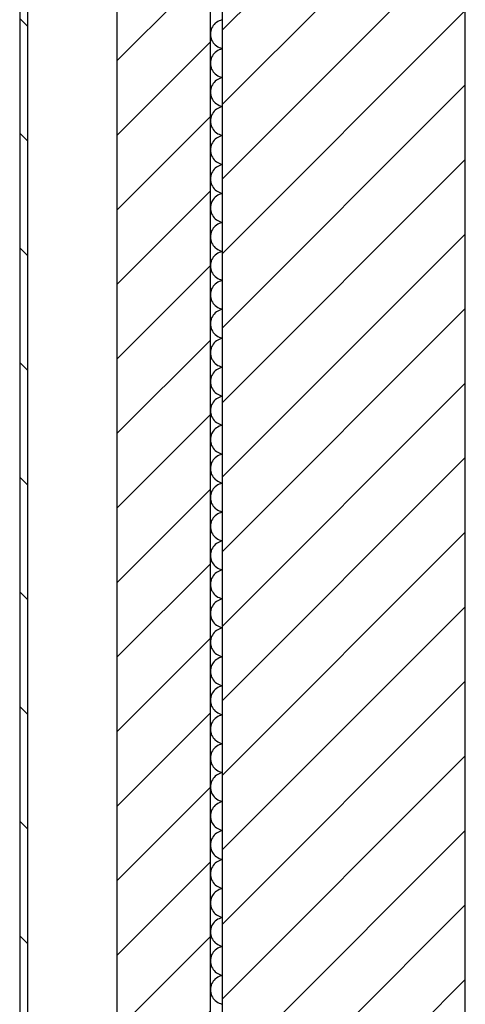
# Model space of a CAD drawing. Extents: x -73 to 359, y -4 to 85.
# Tile 20 of 149: x -32.829 to -32.279, y 35.714 to 36.929. Entities that reach past the tile are written whole.
import ezdxf

# ---------------------------------------------------------------- set-up
doc = ezdxf.new("R2010")
doc.units = 0
doc.header["$MEASUREMENT"] = 0
for name, color, linetype in [('0._EG_7_0', 7, 'Continuous'), ('0._EG_7_R_NT_AUSSENWAND', 7, 'Continuous'), ('0._EG_7_R_TR_AUSSENWAND', 7, 'Continuous')]:
    doc.layers.add(name, color=color, linetype=linetype)
pattern_1 = [(45, (0, 0), (-0.04596194, 0.04596194), [])]

# ---------------------------------------------------------------- blocks, each defined once
blk = doc.blocks.new('*X5', base_point=(-79.1554, -34.5065))
at = {"layer": '0._EG_7_R_TR_AUSSENWAND', "linetype": 'Continuous', "ltscale": 1000}
for p, q in [((-32.5826, 36.9271), (-32.5843, 36.9262)), ((-32.5808, 36.9277), (-32.5826, 36.9271)), ((-32.579, 36.9282), (-32.5808, 36.9277)), ((-32.5787, 36.9283), (-32.579, 36.9282)), ((-32.5929, 36.9145), (-32.5932, 36.9126)), ((-32.5924, 36.9163), (-32.5929, 36.9145)), ((-32.5918, 36.918), (-32.5924, 36.9163)), ((-32.5909, 36.9197), (-32.5918, 36.918)), ((-32.5899, 36.9213), (-32.5909, 36.9197)), ((-32.5887, 36.9227), (-32.5899, 36.9213)), ((-32.5873, 36.9241), (-32.5887, 36.9227)), ((-32.5859, 36.9252), (-32.5873, 36.9241)), ((-32.5843, 36.9262), (-32.5859, 36.9252)), ((-32.5932, 36.9126), (-32.5933, 36.9107)), ((-32.5933, 36.9107), (-32.5932, 36.9088)), ((-32.5932, 36.9088), (-32.5929, 36.907)), ((-32.5929, 36.907), (-32.5924, 36.9052)), ((-32.5924, 36.9052), (-32.5918, 36.9034)), ((-32.5918, 36.9034), (-32.5909, 36.9017)), ((-32.5909, 36.9017), (-32.5899, 36.9002)), ((-32.5899, 36.9002), (-32.5887, 36.8987)), ((-32.5887, 36.8987), (-32.5873, 36.8974)), ((-32.5873, 36.8974), (-32.5859, 36.8962)), ((-32.5859, 36.8962), (-32.5843, 36.8952)), ((-32.5843, 36.8905), (-32.5859, 36.8895)), ((-32.5843, 36.8952), (-32.5826, 36.8943)), ((-32.5826, 36.8914), (-32.5843, 36.8905)), ((-32.5826, 36.8943), (-32.5808, 36.8937)), ((-32.5808, 36.892), (-32.5826, 36.8914)), ((-32.5808, 36.8937), (-32.579, 36.8932)), ((-32.579, 36.8925), (-32.5808, 36.892)), ((-32.579, 36.8932), (-32.5787, 36.8932)), ((-32.5787, 36.8926), (-32.579, 36.8925)), ((-32.5929, 36.8787), (-32.5932, 36.8769)), ((-32.5924, 36.8806), (-32.5929, 36.8787)), ((-32.5918, 36.8823), (-32.5924, 36.8806)), ((-32.5909, 36.884), (-32.5918, 36.8823)), ((-32.5899, 36.8856), (-32.5909, 36.884)), ((-32.5887, 36.887), (-32.5899, 36.8856)), ((-32.5873, 36.8883), (-32.5887, 36.887)), ((-32.5859, 36.8895), (-32.5873, 36.8883)), ((-32.5932, 36.8769), (-32.5933, 36.875)), ((-32.5933, 36.875), (-32.5932, 36.8731)), ((-32.5932, 36.8731), (-32.5929, 36.8713)), ((-32.5929, 36.8713), (-32.5924, 36.8694)), ((-32.5924, 36.8694), (-32.5918, 36.8677)), ((-32.5918, 36.8677), (-32.5909, 36.866)), ((-32.5909, 36.866), (-32.5899, 36.8644)), ((-32.5899, 36.8644), (-32.5887, 36.863)), ((-32.5887, 36.863), (-32.5873, 36.8617)), ((-32.5873, 36.8617), (-32.5859, 36.8605)), ((-32.5859, 36.8538), (-32.5873, 36.8526)), ((-32.5859, 36.8605), (-32.5843, 36.8595)), ((-32.5843, 36.8548), (-32.5859, 36.8538)), ((-32.5843, 36.8595), (-32.5826, 36.8586)), ((-32.5826, 36.8557), (-32.5843, 36.8548)), ((-32.5826, 36.8586), (-32.5808, 36.858)), ((-32.5808, 36.8563), (-32.5826, 36.8557)), ((-32.5808, 36.858), (-32.579, 36.8575)), ((-32.579, 36.8568), (-32.5808, 36.8563)), ((-32.579, 36.8575), (-32.5787, 36.8574)), ((-32.5787, 36.8568), (-32.579, 36.8568)), ((-32.5929, 36.843), (-32.5932, 36.8412)), ((-32.5924, 36.8448), (-32.5929, 36.843)), ((-32.5918, 36.8466), (-32.5924, 36.8448)), ((-32.5909, 36.8483), (-32.5918, 36.8466)), ((-32.5899, 36.8498), (-32.5909, 36.8483)), ((-32.5887, 36.8513), (-32.5899, 36.8498)), ((-32.5873, 36.8526), (-32.5887, 36.8513)), ((-32.5932, 36.8412), (-32.5933, 36.8393)), ((-32.5933, 36.8393), (-32.5932, 36.8374)), ((-32.5932, 36.8374), (-32.5929, 36.8355)), ((-32.5929, 36.8355), (-32.5924, 36.8337)), ((-32.5924, 36.8337), (-32.5918, 36.832)), ((-32.5918, 36.832), (-32.5909, 36.8303)), ((-32.5909, 36.8303), (-32.5899, 36.8287)), ((-32.5899, 36.8287), (-32.5887, 36.8273)), ((-32.5887, 36.8273), (-32.5873, 36.8259)), ((-32.5873, 36.8259), (-32.5859, 36.8248)), ((-32.5859, 36.8181), (-32.5873, 36.8169)), ((-32.5859, 36.8248), (-32.5843, 36.8238)), ((-32.5843, 36.8191), (-32.5859, 36.8181)), ((-32.5843, 36.8238), (-32.5826, 36.8229)), ((-32.5826, 36.8199), (-32.5843, 36.8191)), ((-32.5826, 36.8229), (-32.5808, 36.8223)), ((-32.5808, 36.8206), (-32.5826, 36.8199)), ((-32.5808, 36.8223), (-32.579, 36.8218)), ((-32.579, 36.8211), (-32.5808, 36.8206)), ((-32.579, 36.8218), (-32.5787, 36.8217)), ((-32.5787, 36.8211), (-32.579, 36.8211)), ((-32.5932, 36.8055), (-32.5933, 36.8036)), ((-32.5929, 36.8073), (-32.5932, 36.8055)), ((-32.5924, 36.8091), (-32.5929, 36.8073)), ((-32.5918, 36.8109), (-32.5924, 36.8091)), ((-32.5909, 36.8126), (-32.5918, 36.8109)), ((-32.5899, 36.8141), (-32.5909, 36.8126)), ((-32.5887, 36.8156), (-32.5899, 36.8141)), ((-32.5873, 36.8169), (-32.5887, 36.8156)), ((-32.5933, 36.8036), (-32.5932, 36.8017)), ((-32.5932, 36.8017), (-32.5929, 36.7998)), ((-32.5929, 36.7998), (-32.5924, 36.798)), ((-32.5924, 36.798), (-32.5918, 36.7963)), ((-32.5918, 36.7963), (-32.5909, 36.7946)), ((-32.5909, 36.7946), (-32.5899, 36.793)), ((-32.5899, 36.793), (-32.5887, 36.7916)), ((-32.5887, 36.7916), (-32.5873, 36.7902)), ((-32.5873, 36.7812), (-32.5887, 36.7799)), ((-32.5873, 36.7902), (-32.5859, 36.7891)), ((-32.5859, 36.7824), (-32.5873, 36.7812)), ((-32.5859, 36.7891), (-32.5843, 36.788)), ((-32.5843, 36.7834), (-32.5859, 36.7824)), ((-32.5843, 36.788), (-32.5826, 36.7872)), ((-32.5826, 36.7842), (-32.5843, 36.7834)), ((-32.5826, 36.7872), (-32.5808, 36.7865)), ((-32.5808, 36.7849), (-32.5826, 36.7842)), ((-32.5808, 36.7865), (-32.579, 36.7861)), ((-32.579, 36.7854), (-32.5808, 36.7849)), ((-32.579, 36.7861), (-32.5787, 36.786)), ((-32.5787, 36.7854), (-32.579, 36.7854)), ((-32.5932, 36.7697), (-32.5933, 36.7679)), ((-32.5929, 36.7716), (-32.5932, 36.7697)), ((-32.5924, 36.7734), (-32.5929, 36.7716)), ((-32.5918, 36.7752), (-32.5924, 36.7734)), ((-32.5909, 36.7768), (-32.5918, 36.7752)), ((-32.5899, 36.7784), (-32.5909, 36.7768)), ((-32.5887, 36.7799), (-32.5899, 36.7784)), ((-32.5933, 36.7679), (-32.5932, 36.766)), ((-32.5932, 36.766), (-32.5929, 36.7641)), ((-32.5929, 36.7641), (-32.5924, 36.7623)), ((-32.5924, 36.7623), (-32.5918, 36.7605)), ((-32.5918, 36.7605), (-32.5909, 36.7589)), ((-32.5909, 36.7589), (-32.5899, 36.7573)), ((-32.5899, 36.7573), (-32.5887, 36.7558)), ((-32.5887, 36.7558), (-32.5873, 36.7545)), ((-32.5873, 36.7455), (-32.5887, 36.7442)), ((-32.5873, 36.7545), (-32.5859, 36.7533)), ((-32.5859, 36.7467), (-32.5873, 36.7455)), ((-32.5859, 36.7533), (-32.5843, 36.7523)), ((-32.5843, 36.7477), (-32.5859, 36.7467)), ((-32.5843, 36.7523), (-32.5826, 36.7515)), ((-32.5826, 36.7485), (-32.5843, 36.7477)), ((-32.5826, 36.7515), (-32.5808, 36.7508)), ((-32.5808, 36.7492), (-32.5826, 36.7485)), ((-32.5808, 36.7508), (-32.579, 36.7504)), ((-32.579, 36.7496), (-32.5808, 36.7492)), ((-32.579, 36.7504), (-32.5787, 36.7503)), ((-32.5787, 36.7497), (-32.579, 36.7496)), ((-32.5932, 36.734), (-32.5933, 36.7321)), ((-32.5933, 36.7321), (-32.5932, 36.7303)), ((-32.5929, 36.7359), (-32.5932, 36.734)), ((-32.5924, 36.7377), (-32.5929, 36.7359)), ((-32.5918, 36.7395), (-32.5924, 36.7377)), ((-32.5909, 36.7411), (-32.5918, 36.7395)), ((-32.5899, 36.7427), (-32.5909, 36.7411)), ((-32.5887, 36.7442), (-32.5899, 36.7427)), ((-32.5932, 36.7303), (-32.5929, 36.7284)), ((-32.5929, 36.7284), (-32.5924, 36.7266)), ((-32.5924, 36.7266), (-32.5918, 36.7248)), ((-32.5918, 36.7248), (-32.5909, 36.7232)), ((-32.5909, 36.7232), (-32.5899, 36.7216)), ((-32.5899, 36.7216), (-32.5887, 36.7201)), ((-32.5887, 36.7201), (-32.5873, 36.7188)), ((-32.5887, 36.7084), (-32.5899, 36.707)), ((-32.5873, 36.7098), (-32.5887, 36.7084)), ((-32.5873, 36.7188), (-32.5859, 36.7176)), ((-32.5859, 36.7109), (-32.5873, 36.7098)), ((-32.5859, 36.7176), (-32.5843, 36.7166)), ((-32.5843, 36.712), (-32.5859, 36.7109)), ((-32.5843, 36.7166), (-32.5826, 36.7158)), ((-32.5826, 36.7128), (-32.5843, 36.712)), ((-32.5826, 36.7158), (-32.5808, 36.7151)), ((-32.5808, 36.7135), (-32.5826, 36.7128)), ((-32.5808, 36.7151), (-32.579, 36.7146)), ((-32.579, 36.7139), (-32.5808, 36.7135)), ((-32.579, 36.7146), (-32.5787, 36.7146)), ((-32.5787, 36.714), (-32.579, 36.7139)), ((-32.5932, 36.6983), (-32.5933, 36.6964)), ((-32.5933, 36.6964), (-32.5932, 36.6945)), ((-32.5929, 36.7002), (-32.5932, 36.6983)), ((-32.5924, 36.702), (-32.5929, 36.7002)), ((-32.5918, 36.7037), (-32.5924, 36.702)), ((-32.5909, 36.7054), (-32.5918, 36.7037)), ((-32.5899, 36.707), (-32.5909, 36.7054)), ((-32.5932, 36.6945), (-32.5929, 36.6927)), ((-32.5929, 36.6927), (-32.5924, 36.6909)), ((-32.5924, 36.6909), (-32.5918, 36.6891)), ((-32.5918, 36.6891), (-32.5909, 36.6874)), ((-32.5909, 36.6874), (-32.5899, 36.6859)), ((-32.5899, 36.6859), (-32.5887, 36.6844)), ((-32.5887, 36.6844), (-32.5873, 36.6831)), ((-32.5887, 36.6727), (-32.5899, 36.6713)), ((-32.5873, 36.6741), (-32.5887, 36.6727)), ((-32.5873, 36.6831), (-32.5859, 36.6819)), ((-32.5859, 36.6752), (-32.5873, 36.6741)), ((-32.5859, 36.6819), (-32.5843, 36.6809)), ((-32.5843, 36.6762), (-32.5859, 36.6752)), ((-32.5843, 36.6809), (-32.5826, 36.6801)), ((-32.5826, 36.6771), (-32.5843, 36.6762)), ((-32.5826, 36.6801), (-32.5808, 36.6794)), ((-32.5808, 36.6777), (-32.5826, 36.6771)), ((-32.5808, 36.6794), (-32.579, 36.6789)), ((-32.579, 36.6782), (-32.5808, 36.6777)), ((-32.579, 36.6789), (-32.5787, 36.6789)), ((-32.5787, 36.6783), (-32.579, 36.6782)), ((-32.5932, 36.6626), (-32.5933, 36.6607)), ((-32.5933, 36.6607), (-32.5932, 36.6588)), ((-32.5929, 36.6645), (-32.5932, 36.6626)), ((-32.5924, 36.6663), (-32.5929, 36.6645)), ((-32.5918, 36.668), (-32.5924, 36.6663)), ((-32.5909, 36.6697), (-32.5918, 36.668)), ((-32.5899, 36.6713), (-32.5909, 36.6697)), ((-32.5932, 36.6588), (-32.5929, 36.657)), ((-32.5929, 36.657), (-32.5924, 36.6552)), ((-32.5924, 36.6552), (-32.5918, 36.6534)), ((-32.5918, 36.6534), (-32.5909, 36.6517)), ((-32.5909, 36.6517), (-32.5899, 36.6502)), ((-32.5899, 36.6502), (-32.5887, 36.6487)), ((-32.5887, 36.6487), (-32.5873, 36.6474)), ((-32.5873, 36.6474), (-32.5859, 36.6462)), ((-32.5899, 36.6356), (-32.5909, 36.634)), ((-32.5887, 36.637), (-32.5899, 36.6356)), ((-32.5873, 36.6383), (-32.5887, 36.637)), ((-32.5859, 36.6395), (-32.5873, 36.6383)), ((-32.5859, 36.6462), (-32.5843, 36.6452)), ((-32.5843, 36.6405), (-32.5859, 36.6395)), ((-32.5843, 36.6452), (-32.5826, 36.6443)), ((-32.5826, 36.6414), (-32.5843, 36.6405)), ((-32.5826, 36.6443), (-32.5808, 36.6437)), ((-32.5808, 36.642), (-32.5826, 36.6414)), ((-32.5808, 36.6437), (-32.579, 36.6432)), ((-32.579, 36.6425), (-32.5808, 36.642)), ((-32.579, 36.6432), (-32.5787, 36.6432)), ((-32.5787, 36.6426), (-32.579, 36.6425)), ((-32.5932, 36.6269), (-32.5933, 36.625)), ((-32.5933, 36.625), (-32.5932, 36.6231)), ((-32.5929, 36.6287), (-32.5932, 36.6269)), ((-32.5932, 36.6231), (-32.5929, 36.6213)), ((-32.5924, 36.6306), (-32.5929, 36.6287)), ((-32.5918, 36.6323), (-32.5924, 36.6306)), ((-32.5909, 36.634), (-32.5918, 36.6323)), ((-32.5929, 36.6213), (-32.5924, 36.6194)), ((-32.5924, 36.6194), (-32.5918, 36.6177)), ((-32.5918, 36.6177), (-32.5909, 36.616)), ((-32.5909, 36.616), (-32.5899, 36.6144)), ((-32.5899, 36.6144), (-32.5887, 36.613)), ((-32.5887, 36.613), (-32.5873, 36.6117)), ((-32.5873, 36.6117), (-32.5859, 36.6105)), ((-32.5899, 36.5998), (-32.5909, 36.5983)), ((-32.5887, 36.6013), (-32.5899, 36.5998)), ((-32.5873, 36.6026), (-32.5887, 36.6013)), ((-32.5859, 36.6038), (-32.5873, 36.6026)), ((-32.5859, 36.6105), (-32.5843, 36.6095)), ((-32.5843, 36.6048), (-32.5859, 36.6038)), ((-32.5843, 36.6095), (-32.5826, 36.6086)), ((-32.5826, 36.6057), (-32.5843, 36.6048)), ((-32.5826, 36.6086), (-32.5808, 36.608)), ((-32.5808, 36.6063), (-32.5826, 36.6057)), ((-32.5808, 36.608), (-32.579, 36.6075)), ((-32.579, 36.6068), (-32.5808, 36.6063)), ((-32.579, 36.6075), (-32.5787, 36.6074)), ((-32.5787, 36.6068), (-32.579, 36.6068)), ((-32.5932, 36.5912), (-32.5933, 36.5893)), ((-32.5933, 36.5893), (-32.5932, 36.5874)), ((-32.5929, 36.593), (-32.5932, 36.5912)), ((-32.5932, 36.5874), (-32.5929, 36.5855)), ((-32.5924, 36.5948), (-32.5929, 36.593)), ((-32.5918, 36.5966), (-32.5924, 36.5948)), ((-32.5909, 36.5983), (-32.5918, 36.5966)), ((-32.5929, 36.5855), (-32.5924, 36.5837)), ((-32.5924, 36.5837), (-32.5918, 36.582)), ((-32.5918, 36.582), (-32.5909, 36.5803)), ((-32.5909, 36.5803), (-32.5899, 36.5787)), ((-32.5899, 36.5787), (-32.5887, 36.5773)), ((-32.5887, 36.5773), (-32.5873, 36.5759)), ((-32.5873, 36.5759), (-32.5859, 36.5748)), ((-32.5859, 36.5748), (-32.5843, 36.5738)), ((-32.5909, 36.5626), (-32.5918, 36.5609)), ((-32.5899, 36.5641), (-32.5909, 36.5626)), ((-32.5887, 36.5656), (-32.5899, 36.5641)), ((-32.5873, 36.5669), (-32.5887, 36.5656)), ((-32.5859, 36.5681), (-32.5873, 36.5669)), ((-32.5843, 36.5691), (-32.5859, 36.5681)), ((-32.5843, 36.5738), (-32.5826, 36.5729)), ((-32.5826, 36.5699), (-32.5843, 36.5691)), ((-32.5826, 36.5729), (-32.5808, 36.5723)), ((-32.5808, 36.5706), (-32.5826, 36.5699)), ((-32.5808, 36.5723), (-32.579, 36.5718)), ((-32.579, 36.5711), (-32.5808, 36.5706)), ((-32.579, 36.5718), (-32.5787, 36.5717)), ((-32.5787, 36.5711), (-32.579, 36.5711)), ((-32.5932, 36.5555), (-32.5933, 36.5536)), ((-32.5933, 36.5536), (-32.5932, 36.5517)), ((-32.5929, 36.5573), (-32.5932, 36.5555)), ((-32.5932, 36.5517), (-32.5929, 36.5498)), ((-32.5924, 36.5591), (-32.5929, 36.5573)), ((-32.5918, 36.5609), (-32.5924, 36.5591)), ((-32.5929, 36.5498), (-32.5924, 36.548)), ((-32.5924, 36.548), (-32.5918, 36.5463)), ((-32.5918, 36.5463), (-32.5909, 36.5446)), ((-32.5909, 36.5446), (-32.5899, 36.543)), ((-32.5899, 36.543), (-32.5887, 36.5416)), ((-32.5887, 36.5416), (-32.5873, 36.5402)), ((-32.5873, 36.5402), (-32.5859, 36.5391)), ((-32.5859, 36.5391), (-32.5843, 36.538)), ((-32.5843, 36.538), (-32.5826, 36.5372)), ((-32.5909, 36.5268), (-32.5918, 36.5252)), ((-32.5899, 36.5284), (-32.5909, 36.5268)), ((-32.5887, 36.5299), (-32.5899, 36.5284)), ((-32.5873, 36.5312), (-32.5887, 36.5299)), ((-32.5859, 36.5324), (-32.5873, 36.5312)), ((-32.5843, 36.5334), (-32.5859, 36.5324)), ((-32.5826, 36.5342), (-32.5843, 36.5334)), ((-32.5826, 36.5372), (-32.5808, 36.5365)), ((-32.5808, 36.5349), (-32.5826, 36.5342)), ((-32.5808, 36.5365), (-32.579, 36.5361)), ((-32.579, 36.5354), (-32.5808, 36.5349)), ((-32.579, 36.5361), (-32.5787, 36.536)), ((-32.5787, 36.5354), (-32.579, 36.5354)), ((-32.5932, 36.5197), (-32.5933, 36.5179)), ((-32.5933, 36.5179), (-32.5932, 36.516)), ((-32.5929, 36.5216), (-32.5932, 36.5197)), ((-32.5932, 36.516), (-32.5929, 36.5141)), ((-32.5924, 36.5234), (-32.5929, 36.5216)), ((-32.5929, 36.5141), (-32.5924, 36.5123)), ((-32.5918, 36.5252), (-32.5924, 36.5234)), ((-32.5924, 36.5123), (-32.5918, 36.5105)), ((-32.5918, 36.5105), (-32.5909, 36.5089)), ((-32.5909, 36.5089), (-32.5899, 36.5073)), ((-32.5899, 36.5073), (-32.5887, 36.5058)), ((-32.5887, 36.5058), (-32.5873, 36.5045)), ((-32.5873, 36.5045), (-32.5859, 36.5033)), ((-32.5859, 36.5033), (-32.5843, 36.5023)), ((-32.5843, 36.5023), (-32.5826, 36.5015)), ((-32.5826, 36.5015), (-32.5808, 36.5008)), ((-32.5918, 36.4895), (-32.5924, 36.4877)), ((-32.5909, 36.4911), (-32.5918, 36.4895)), ((-32.5899, 36.4927), (-32.5909, 36.4911)), ((-32.5887, 36.4942), (-32.5899, 36.4927)), ((-32.5873, 36.4955), (-32.5887, 36.4942)), ((-32.5859, 36.4967), (-32.5873, 36.4955)), ((-32.5843, 36.4977), (-32.5859, 36.4967)), ((-32.5826, 36.4985), (-32.5843, 36.4977)), ((-32.5808, 36.4992), (-32.5826, 36.4985)), ((-32.5808, 36.5008), (-32.579, 36.5004)), ((-32.579, 36.4996), (-32.5808, 36.4992)), ((-32.579, 36.5004), (-32.5787, 36.5003)), ((-32.5787, 36.4997), (-32.579, 36.4996)), ((-32.5932, 36.484), (-32.5933, 36.4821)), ((-32.5933, 36.4821), (-32.5932, 36.4803)), ((-32.5929, 36.4859), (-32.5932, 36.484)), ((-32.5932, 36.4803), (-32.5929, 36.4784)), ((-32.5924, 36.4877), (-32.5929, 36.4859)), ((-32.5929, 36.4784), (-32.5924, 36.4766)), ((-32.5924, 36.4766), (-32.5918, 36.4748)), ((-32.5918, 36.4748), (-32.5909, 36.4732)), ((-32.5909, 36.4732), (-32.5899, 36.4716)), ((-32.5899, 36.4716), (-32.5887, 36.4701)), ((-32.5887, 36.4701), (-32.5873, 36.4688)), ((-32.5873, 36.4688), (-32.5859, 36.4676)), ((-32.5859, 36.4676), (-32.5843, 36.4666)), ((-32.5843, 36.4666), (-32.5826, 36.4658)), ((-32.5826, 36.4658), (-32.5808, 36.4651)), ((-32.5808, 36.4651), (-32.579, 36.4646)), ((-32.5918, 36.4537), (-32.5924, 36.452)), ((-32.5909, 36.4554), (-32.5918, 36.4537)), ((-32.5899, 36.457), (-32.5909, 36.4554)), ((-32.5887, 36.4584), (-32.5899, 36.457)), ((-32.5873, 36.4598), (-32.5887, 36.4584)), ((-32.5859, 36.4609), (-32.5873, 36.4598)), ((-32.5843, 36.462), (-32.5859, 36.4609)), ((-32.5826, 36.4628), (-32.5843, 36.462)), ((-32.5808, 36.4635), (-32.5826, 36.4628)), ((-32.579, 36.4639), (-32.5808, 36.4635)), ((-32.579, 36.4646), (-32.5787, 36.4646)), ((-32.5787, 36.464), (-32.579, 36.4639)), ((-32.5932, 36.4483), (-32.5933, 36.4464)), ((-32.5933, 36.4464), (-32.5932, 36.4445)), ((-32.5929, 36.4502), (-32.5932, 36.4483)), ((-32.5932, 36.4445), (-32.5929, 36.4427)), ((-32.5924, 36.452), (-32.5929, 36.4502)), ((-32.5929, 36.4427), (-32.5924, 36.4409)), ((-32.5924, 36.4409), (-32.5918, 36.4391)), ((-32.5918, 36.4391), (-32.5909, 36.4374)), ((-32.5909, 36.4374), (-32.5899, 36.4359)), ((-32.5899, 36.4359), (-32.5887, 36.4344)), ((-32.5887, 36.4344), (-32.5873, 36.4331)), ((-32.5873, 36.4331), (-32.5859, 36.4319)), ((-32.5859, 36.4319), (-32.5843, 36.4309)), ((-32.5843, 36.4309), (-32.5826, 36.4301)), ((-32.5826, 36.4301), (-32.5808, 36.4294)), ((-32.5808, 36.4294), (-32.579, 36.4289)), ((-32.579, 36.4289), (-32.5787, 36.4289)), ((-32.5918, 36.418), (-32.5924, 36.4163)), ((-32.5909, 36.4197), (-32.5918, 36.418)), ((-32.5899, 36.4213), (-32.5909, 36.4197)), ((-32.5887, 36.4227), (-32.5899, 36.4213)), ((-32.5873, 36.4241), (-32.5887, 36.4227)), ((-32.5859, 36.4252), (-32.5873, 36.4241)), ((-32.5843, 36.4262), (-32.5859, 36.4252)), ((-32.5826, 36.4271), (-32.5843, 36.4262)), ((-32.5808, 36.4277), (-32.5826, 36.4271)), ((-32.579, 36.4282), (-32.5808, 36.4277)), ((-32.5787, 36.4283), (-32.579, 36.4282)), ((-32.5932, 36.4126), (-32.5933, 36.4107)), ((-32.5933, 36.4107), (-32.5932, 36.4088)), ((-32.5929, 36.4145), (-32.5932, 36.4126)), ((-32.5932, 36.4088), (-32.5929, 36.407)), ((-32.5924, 36.4163), (-32.5929, 36.4145)), ((-32.5929, 36.407), (-32.5924, 36.4052)), ((-32.5924, 36.4052), (-32.5918, 36.4034)), ((-32.5918, 36.4034), (-32.5909, 36.4017)), ((-32.5909, 36.4017), (-32.5899, 36.4002)), ((-32.5899, 36.4002), (-32.5887, 36.3987)), ((-32.5887, 36.3987), (-32.5873, 36.3974)), ((-32.5873, 36.3974), (-32.5859, 36.3962)), ((-32.5859, 36.3962), (-32.5843, 36.3952)), ((-32.5843, 36.3952), (-32.5826, 36.3943)), ((-32.5826, 36.3943), (-32.5808, 36.3937)), ((-32.5808, 36.3937), (-32.579, 36.3932)), ((-32.579, 36.3925), (-32.5808, 36.392)), ((-32.579, 36.3932), (-32.5787, 36.3932)), ((-32.5787, 36.3926), (-32.579, 36.3925)), ((-32.5924, 36.3806), (-32.5929, 36.3787)), ((-32.5918, 36.3823), (-32.5924, 36.3806)), ((-32.5909, 36.384), (-32.5918, 36.3823)), ((-32.5899, 36.3856), (-32.5909, 36.384)), ((-32.5887, 36.387), (-32.5899, 36.3856)), ((-32.5873, 36.3883), (-32.5887, 36.387)), ((-32.5859, 36.3895), (-32.5873, 36.3883)), ((-32.5843, 36.3905), (-32.5859, 36.3895)), ((-32.5826, 36.3914), (-32.5843, 36.3905)), ((-32.5808, 36.392), (-32.5826, 36.3914)), ((-32.5932, 36.3769), (-32.5933, 36.375)), ((-32.5933, 36.375), (-32.5932, 36.3731)), ((-32.5929, 36.3787), (-32.5932, 36.3769)), ((-32.5932, 36.3731), (-32.5929, 36.3713)), ((-32.5929, 36.3713), (-32.5924, 36.3694)), ((-32.5924, 36.3694), (-32.5918, 36.3677)), ((-32.5918, 36.3677), (-32.5909, 36.366)), ((-32.5909, 36.366), (-32.5899, 36.3644)), ((-32.5899, 36.3644), (-32.5887, 36.363)), ((-32.5887, 36.363), (-32.5873, 36.3617)), ((-32.5873, 36.3617), (-32.5859, 36.3605)), ((-32.5859, 36.3605), (-32.5843, 36.3595)), ((-32.5843, 36.3595), (-32.5826, 36.3586)), ((-32.5826, 36.3586), (-32.5808, 36.358)), ((-32.5808, 36.3563), (-32.5826, 36.3557)), ((-32.5808, 36.358), (-32.579, 36.3575)), ((-32.579, 36.3568), (-32.5808, 36.3563)), ((-32.579, 36.3575), (-32.5787, 36.3574)), ((-32.5787, 36.3568), (-32.579, 36.3568)), ((-32.5924, 36.3448), (-32.5929, 36.343)), ((-32.5918, 36.3466), (-32.5924, 36.3448)), ((-32.5909, 36.3483), (-32.5918, 36.3466)), ((-32.5899, 36.3498), (-32.5909, 36.3483)), ((-32.5887, 36.3513), (-32.5899, 36.3498)), ((-32.5873, 36.3526), (-32.5887, 36.3513)), ((-32.5859, 36.3538), (-32.5873, 36.3526)), ((-32.5843, 36.3548), (-32.5859, 36.3538)), ((-32.5826, 36.3557), (-32.5843, 36.3548)), ((-32.5932, 36.3412), (-32.5933, 36.3393)), ((-32.5933, 36.3393), (-32.5932, 36.3374)), ((-32.5929, 36.343), (-32.5932, 36.3412)), ((-32.5932, 36.3374), (-32.5929, 36.3355)), ((-32.5929, 36.3355), (-32.5924, 36.3337)), ((-32.5924, 36.3337), (-32.5918, 36.332)), ((-32.5918, 36.332), (-32.5909, 36.3303)), ((-32.5909, 36.3303), (-32.5899, 36.3287)), ((-32.5899, 36.3287), (-32.5887, 36.3273)), ((-32.5887, 36.3273), (-32.5873, 36.3259)), ((-32.5873, 36.3259), (-32.5859, 36.3248)), ((-32.5859, 36.3248), (-32.5843, 36.3238)), ((-32.5843, 36.3238), (-32.5826, 36.3229)), ((-32.5826, 36.3199), (-32.5843, 36.3191)), ((-32.5826, 36.3229), (-32.5808, 36.3223)), ((-32.5808, 36.3206), (-32.5826, 36.3199)), ((-32.5808, 36.3223), (-32.579, 36.3218)), ((-32.579, 36.3211), (-32.5808, 36.3206)), ((-32.579, 36.3218), (-32.5787, 36.3217)), ((-32.5787, 36.3211), (-32.579, 36.3211)), ((-32.5929, 36.3073), (-32.5932, 36.3055)), ((-32.5924, 36.3091), (-32.5929, 36.3073)), ((-32.5918, 36.3109), (-32.5924, 36.3091)), ((-32.5909, 36.3126), (-32.5918, 36.3109)), ((-32.5899, 36.3141), (-32.5909, 36.3126)), ((-32.5887, 36.3156), (-32.5899, 36.3141)), ((-32.5873, 36.3169), (-32.5887, 36.3156)), ((-32.5859, 36.3181), (-32.5873, 36.3169)), ((-32.5843, 36.3191), (-32.5859, 36.3181)), ((-32.5932, 36.3055), (-32.5933, 36.3036)), ((-32.5933, 36.3036), (-32.5932, 36.3017)), ((-32.5932, 36.3017), (-32.5929, 36.2998)), ((-32.5929, 36.2998), (-32.5924, 36.298)), ((-32.5924, 36.298), (-32.5918, 36.2963)), ((-32.5918, 36.2963), (-32.5909, 36.2946)), ((-32.5909, 36.2946), (-32.5899, 36.293)), ((-32.5899, 36.293), (-32.5887, 36.2916)), ((-32.5887, 36.2916), (-32.5873, 36.2902)), ((-32.5873, 36.2902), (-32.5859, 36.2891)), ((-32.5859, 36.2891), (-32.5843, 36.288)), ((-32.5843, 36.2834), (-32.5859, 36.2824)), ((-32.5843, 36.288), (-32.5826, 36.2872)), ((-32.5826, 36.2842), (-32.5843, 36.2834)), ((-32.5826, 36.2872), (-32.5808, 36.2865)), ((-32.5808, 36.2849), (-32.5826, 36.2842)), ((-32.5808, 36.2865), (-32.579, 36.2861)), ((-32.579, 36.2854), (-32.5808, 36.2849)), ((-32.579, 36.2861), (-32.5787, 36.286)), ((-32.5787, 36.2854), (-32.579, 36.2854)), ((-32.5929, 36.2716), (-32.5932, 36.2697)), ((-32.5924, 36.2734), (-32.5929, 36.2716)), ((-32.5918, 36.2752), (-32.5924, 36.2734)), ((-32.5909, 36.2768), (-32.5918, 36.2752)), ((-32.5899, 36.2784), (-32.5909, 36.2768)), ((-32.5887, 36.2799), (-32.5899, 36.2784)), ((-32.5873, 36.2812), (-32.5887, 36.2799)), ((-32.5859, 36.2824), (-32.5873, 36.2812)), ((-32.5932, 36.2697), (-32.5933, 36.2679)), ((-32.5933, 36.2679), (-32.5932, 36.266)), ((-32.5932, 36.266), (-32.5929, 36.2641)), ((-32.5929, 36.2641), (-32.5924, 36.2623)), ((-32.5924, 36.2623), (-32.5918, 36.2605)), ((-32.5918, 36.2605), (-32.5909, 36.2589)), ((-32.5909, 36.2589), (-32.5899, 36.2573)), ((-32.5899, 36.2573), (-32.5887, 36.2558)), ((-32.5887, 36.2558), (-32.5873, 36.2545)), ((-32.5873, 36.2545), (-32.5859, 36.2533)), ((-32.5859, 36.2467), (-32.5873, 36.2455)), ((-32.5859, 36.2533), (-32.5843, 36.2523)), ((-32.5843, 36.2477), (-32.5859, 36.2467)), ((-32.5843, 36.2523), (-32.5826, 36.2515)), ((-32.5826, 36.2485), (-32.5843, 36.2477)), ((-32.5826, 36.2515), (-32.5808, 36.2508)), ((-32.5808, 36.2492), (-32.5826, 36.2485)), ((-32.5808, 36.2508), (-32.579, 36.2504)), ((-32.579, 36.2496), (-32.5808, 36.2492)), ((-32.579, 36.2504), (-32.5787, 36.2503)), ((-32.5787, 36.2497), (-32.579, 36.2496)), ((-32.5929, 36.2359), (-32.5932, 36.234)), ((-32.5924, 36.2377), (-32.5929, 36.2359)), ((-32.5918, 36.2395), (-32.5924, 36.2377)), ((-32.5909, 36.2411), (-32.5918, 36.2395)), ((-32.5899, 36.2427), (-32.5909, 36.2411)), ((-32.5887, 36.2442), (-32.5899, 36.2427)), ((-32.5873, 36.2455), (-32.5887, 36.2442)), ((-32.5932, 36.234), (-32.5933, 36.2321)), ((-32.5933, 36.2321), (-32.5932, 36.2303)), ((-32.5932, 36.2303), (-32.5929, 36.2284)), ((-32.5929, 36.2284), (-32.5924, 36.2266)), ((-32.5924, 36.2266), (-32.5918, 36.2248)), ((-32.5918, 36.2248), (-32.5909, 36.2232)), ((-32.5909, 36.2232), (-32.5899, 36.2216)), ((-32.5899, 36.2216), (-32.5887, 36.2201)), ((-32.5887, 36.2201), (-32.5873, 36.2188)), ((-32.5873, 36.2188), (-32.5859, 36.2176)), ((-32.5859, 36.2109), (-32.5873, 36.2098)), ((-32.5859, 36.2176), (-32.5843, 36.2166)), ((-32.5843, 36.212), (-32.5859, 36.2109)), ((-32.5843, 36.2166), (-32.5826, 36.2158)), ((-32.5826, 36.2128), (-32.5843, 36.212)), ((-32.5826, 36.2158), (-32.5808, 36.2151)), ((-32.5808, 36.2135), (-32.5826, 36.2128)), ((-32.5808, 36.2151), (-32.579, 36.2146)), ((-32.579, 36.2139), (-32.5808, 36.2135)), ((-32.579, 36.2146), (-32.5787, 36.2146)), ((-32.5787, 36.214), (-32.579, 36.2139)), ((-32.5932, 36.1983), (-32.5933, 36.1964)), ((-32.5929, 36.2002), (-32.5932, 36.1983)), ((-32.5924, 36.202), (-32.5929, 36.2002)), ((-32.5918, 36.2037), (-32.5924, 36.202)), ((-32.5909, 36.2054), (-32.5918, 36.2037)), ((-32.5899, 36.207), (-32.5909, 36.2054)), ((-32.5887, 36.2084), (-32.5899, 36.207)), ((-32.5873, 36.2098), (-32.5887, 36.2084)), ((-32.5933, 36.1964), (-32.5932, 36.1945)), ((-32.5932, 36.1945), (-32.5929, 36.1927)), ((-32.5929, 36.1927), (-32.5924, 36.1909)), ((-32.5924, 36.1909), (-32.5918, 36.1891)), ((-32.5918, 36.1891), (-32.5909, 36.1874)), ((-32.5909, 36.1874), (-32.5899, 36.1859)), ((-32.5899, 36.1859), (-32.5887, 36.1844)), ((-32.5887, 36.1844), (-32.5873, 36.1831)), ((-32.5873, 36.1741), (-32.5887, 36.1727)), ((-32.5873, 36.1831), (-32.5859, 36.1819)), ((-32.5859, 36.1752), (-32.5873, 36.1741)), ((-32.5859, 36.1819), (-32.5843, 36.1809)), ((-32.5843, 36.1762), (-32.5859, 36.1752)), ((-32.5843, 36.1809), (-32.5826, 36.1801)), ((-32.5826, 36.1771), (-32.5843, 36.1762)), ((-32.5826, 36.1801), (-32.5808, 36.1794)), ((-32.5808, 36.1777), (-32.5826, 36.1771)), ((-32.5808, 36.1794), (-32.579, 36.1789)), ((-32.579, 36.1782), (-32.5808, 36.1777)), ((-32.579, 36.1789), (-32.5787, 36.1789)), ((-32.5787, 36.1783), (-32.579, 36.1782)), ((-32.5932, 36.1626), (-32.5933, 36.1607)), ((-32.5929, 36.1645), (-32.5932, 36.1626)), ((-32.5924, 36.1663), (-32.5929, 36.1645)), ((-32.5918, 36.168), (-32.5924, 36.1663)), ((-32.5909, 36.1697), (-32.5918, 36.168)), ((-32.5899, 36.1713), (-32.5909, 36.1697)), ((-32.5887, 36.1727), (-32.5899, 36.1713)), ((-32.5933, 36.1607), (-32.5932, 36.1588)), ((-32.5932, 36.1588), (-32.5929, 36.157)), ((-32.5929, 36.157), (-32.5924, 36.1552)), ((-32.5924, 36.1552), (-32.5918, 36.1534)), ((-32.5918, 36.1534), (-32.5909, 36.1517)), ((-32.5909, 36.1517), (-32.5899, 36.1502)), ((-32.5899, 36.1502), (-32.5887, 36.1487)), ((-32.5887, 36.1487), (-32.5873, 36.1474)), ((-32.5873, 36.1383), (-32.5887, 36.137)), ((-32.5873, 36.1474), (-32.5859, 36.1462)), ((-32.5859, 36.1395), (-32.5873, 36.1383)), ((-32.5859, 36.1462), (-32.5843, 36.1452)), ((-32.5843, 36.1405), (-32.5859, 36.1395)), ((-32.5843, 36.1452), (-32.5826, 36.1443)), ((-32.5826, 36.1414), (-32.5843, 36.1405)), ((-32.5826, 36.1443), (-32.5808, 36.1437)), ((-32.5808, 36.142), (-32.5826, 36.1414)), ((-32.5808, 36.1437), (-32.579, 36.1432)), ((-32.579, 36.1425), (-32.5808, 36.142)), ((-32.579, 36.1432), (-32.5787, 36.1432)), ((-32.5787, 36.1426), (-32.579, 36.1425)), ((-32.5932, 36.1269), (-32.5933, 36.125)), ((-32.5933, 36.125), (-32.5932, 36.1231)), ((-32.5929, 36.1287), (-32.5932, 36.1269)), ((-32.5924, 36.1306), (-32.5929, 36.1287)), ((-32.5918, 36.1323), (-32.5924, 36.1306)), ((-32.5909, 36.134), (-32.5918, 36.1323)), ((-32.5899, 36.1356), (-32.5909, 36.134)), ((-32.5887, 36.137), (-32.5899, 36.1356)), ((-32.5932, 36.1231), (-32.5929, 36.1213)), ((-32.5929, 36.1213), (-32.5924, 36.1194)), ((-32.5924, 36.1194), (-32.5918, 36.1177)), ((-32.5918, 36.1177), (-32.5909, 36.116)), ((-32.5909, 36.116), (-32.5899, 36.1144)), ((-32.5899, 36.1144), (-32.5887, 36.113)), ((-32.5887, 36.113), (-32.5873, 36.1117)), ((-32.5887, 36.1013), (-32.5899, 36.0998)), ((-32.5873, 36.1026), (-32.5887, 36.1013)), ((-32.5873, 36.1117), (-32.5859, 36.1105)), ((-32.5859, 36.1038), (-32.5873, 36.1026)), ((-32.5859, 36.1105), (-32.5843, 36.1095)), ((-32.5843, 36.1048), (-32.5859, 36.1038)), ((-32.5843, 36.1095), (-32.5826, 36.1086)), ((-32.5826, 36.1057), (-32.5843, 36.1048)), ((-32.5826, 36.1086), (-32.5808, 36.108)), ((-32.5808, 36.1063), (-32.5826, 36.1057)), ((-32.5808, 36.108), (-32.579, 36.1075)), ((-32.579, 36.1068), (-32.5808, 36.1063)), ((-32.579, 36.1075), (-32.5787, 36.1074)), ((-32.5787, 36.1068), (-32.579, 36.1068)), ((-32.5932, 36.0912), (-32.5933, 36.0893)), ((-32.5933, 36.0893), (-32.5932, 36.0874)), ((-32.5929, 36.093), (-32.5932, 36.0912)), ((-32.5924, 36.0948), (-32.5929, 36.093)), ((-32.5918, 36.0966), (-32.5924, 36.0948)), ((-32.5909, 36.0983), (-32.5918, 36.0966)), ((-32.5899, 36.0998), (-32.5909, 36.0983)), ((-32.5932, 36.0874), (-32.5929, 36.0855)), ((-32.5929, 36.0855), (-32.5924, 36.0837)), ((-32.5924, 36.0837), (-32.5918, 36.082)), ((-32.5918, 36.082), (-32.5909, 36.0803)), ((-32.5909, 36.0803), (-32.5899, 36.0787)), ((-32.5899, 36.0787), (-32.5887, 36.0773)), ((-32.5887, 36.0773), (-32.5873, 36.0759)), ((-32.5887, 36.0656), (-32.5899, 36.0641)), ((-32.5873, 36.0669), (-32.5887, 36.0656)), ((-32.5873, 36.0759), (-32.5859, 36.0748)), ((-32.5859, 36.0681), (-32.5873, 36.0669)), ((-32.5859, 36.0748), (-32.5843, 36.0738)), ((-32.5843, 36.0691), (-32.5859, 36.0681)), ((-32.5843, 36.0738), (-32.5826, 36.0729)), ((-32.5826, 36.0699), (-32.5843, 36.0691)), ((-32.5826, 36.0729), (-32.5808, 36.0723)), ((-32.5808, 36.0706), (-32.5826, 36.0699)), ((-32.5808, 36.0723), (-32.579, 36.0718)), ((-32.579, 36.0711), (-32.5808, 36.0706)), ((-32.579, 36.0718), (-32.5787, 36.0717)), ((-32.5787, 36.0711), (-32.579, 36.0711)), ((-32.5932, 36.0555), (-32.5933, 36.0536)), ((-32.5933, 36.0536), (-32.5932, 36.0517)), ((-32.5929, 36.0573), (-32.5932, 36.0555)), ((-32.5924, 36.0591), (-32.5929, 36.0573)), ((-32.5918, 36.0609), (-32.5924, 36.0591)), ((-32.5909, 36.0626), (-32.5918, 36.0609)), ((-32.5899, 36.0641), (-32.5909, 36.0626)), ((-32.5932, 36.0517), (-32.5929, 36.0498)), ((-32.5929, 36.0498), (-32.5924, 36.048)), ((-32.5924, 36.048), (-32.5918, 36.0463)), ((-32.5918, 36.0463), (-32.5909, 36.0446)), ((-32.5909, 36.0446), (-32.5899, 36.043)), ((-32.5899, 36.043), (-32.5887, 36.0416)), ((-32.5887, 36.0416), (-32.5873, 36.0402)), ((-32.5873, 36.0402), (-32.5859, 36.0391)), ((-32.5899, 36.0284), (-32.5909, 36.0268)), ((-32.5887, 36.0299), (-32.5899, 36.0284)), ((-32.5873, 36.0312), (-32.5887, 36.0299)), ((-32.5859, 36.0324), (-32.5873, 36.0312)), ((-32.5859, 36.0391), (-32.5843, 36.038)), ((-32.5843, 36.0334), (-32.5859, 36.0324)), ((-32.5843, 36.038), (-32.5826, 36.0372)), ((-32.5826, 36.0342), (-32.5843, 36.0334)), ((-32.5826, 36.0372), (-32.5808, 36.0365)), ((-32.5808, 36.0349), (-32.5826, 36.0342)), ((-32.5808, 36.0365), (-32.579, 36.0361)), ((-32.579, 36.0354), (-32.5808, 36.0349)), ((-32.579, 36.0361), (-32.5787, 36.036)), ((-32.5787, 36.0354), (-32.579, 36.0354)), ((-32.5932, 36.0197), (-32.5933, 36.0179)), ((-32.5933, 36.0179), (-32.5932, 36.016)), ((-32.5929, 36.0216), (-32.5932, 36.0197)), ((-32.5932, 36.016), (-32.5929, 36.0141)), ((-32.5924, 36.0234), (-32.5929, 36.0216)), ((-32.5918, 36.0252), (-32.5924, 36.0234)), ((-32.5909, 36.0268), (-32.5918, 36.0252)), ((-32.5929, 36.0141), (-32.5924, 36.0123)), ((-32.5924, 36.0123), (-32.5918, 36.0105)), ((-32.5918, 36.0105), (-32.5909, 36.0089)), ((-32.5909, 36.0089), (-32.5899, 36.0073)), ((-32.5899, 36.0073), (-32.5887, 36.0058)), ((-32.5887, 36.0058), (-32.5873, 36.0045)), ((-32.5873, 36.0045), (-32.5859, 36.0033)), ((-32.5899, 35.9927), (-32.5909, 35.9911)), ((-32.5887, 35.9942), (-32.5899, 35.9927)), ((-32.5873, 35.9955), (-32.5887, 35.9942)), ((-32.5859, 35.9967), (-32.5873, 35.9955)), ((-32.5859, 36.0033), (-32.5843, 36.0023)), ((-32.5843, 35.9977), (-32.5859, 35.9967)), ((-32.5843, 36.0023), (-32.5826, 36.0015)), ((-32.5826, 35.9985), (-32.5843, 35.9977)), ((-32.5826, 36.0015), (-32.5808, 36.0008)), ((-32.5808, 35.9992), (-32.5826, 35.9985)), ((-32.5808, 36.0008), (-32.579, 36.0004)), ((-32.579, 35.9996), (-32.5808, 35.9992)), ((-32.579, 36.0004), (-32.5787, 36.0003)), ((-32.5787, 35.9997), (-32.579, 35.9996)), ((-32.5932, 35.984), (-32.5933, 35.9821)), ((-32.5933, 35.9821), (-32.5932, 35.9803)), ((-32.5929, 35.9859), (-32.5932, 35.984)), ((-32.5932, 35.9803), (-32.5929, 35.9784)), ((-32.5924, 35.9877), (-32.5929, 35.9859)), ((-32.5918, 35.9895), (-32.5924, 35.9877)), ((-32.5909, 35.9911), (-32.5918, 35.9895)), ((-32.5929, 35.9784), (-32.5924, 35.9766)), ((-32.5924, 35.9766), (-32.5918, 35.9748)), ((-32.5918, 35.9748), (-32.5909, 35.9732)), ((-32.5909, 35.9732), (-32.5899, 35.9716)), ((-32.5899, 35.9716), (-32.5887, 35.9701)), ((-32.5887, 35.9701), (-32.5873, 35.9688)), ((-32.5873, 35.9688), (-32.5859, 35.9676)), ((-32.5859, 35.9676), (-32.5843, 35.9666)), ((-32.5909, 35.9554), (-32.5918, 35.9537)), ((-32.5899, 35.957), (-32.5909, 35.9554)), ((-32.5887, 35.9584), (-32.5899, 35.957)), ((-32.5873, 35.9598), (-32.5887, 35.9584)), ((-32.5859, 35.9609), (-32.5873, 35.9598)), ((-32.5843, 35.962), (-32.5859, 35.9609)), ((-32.5843, 35.9666), (-32.5826, 35.9658)), ((-32.5826, 35.9628), (-32.5843, 35.962)), ((-32.5826, 35.9658), (-32.5808, 35.9651)), ((-32.5808, 35.9635), (-32.5826, 35.9628)), ((-32.5808, 35.9651), (-32.579, 35.9646)), ((-32.579, 35.9639), (-32.5808, 35.9635)), ((-32.579, 35.9646), (-32.5787, 35.9646)), ((-32.5787, 35.964), (-32.579, 35.9639)), ((-32.5932, 35.9483), (-32.5933, 35.9464)), ((-32.5933, 35.9464), (-32.5932, 35.9445)), ((-32.5929, 35.9502), (-32.5932, 35.9483)), ((-32.5932, 35.9445), (-32.5929, 35.9427)), ((-32.5924, 35.952), (-32.5929, 35.9502)), ((-32.5918, 35.9537), (-32.5924, 35.952)), ((-32.5929, 35.9427), (-32.5924, 35.9409)), ((-32.5924, 35.9409), (-32.5918, 35.9391)), ((-32.5918, 35.9391), (-32.5909, 35.9374)), ((-32.5909, 35.9374), (-32.5899, 35.9359)), ((-32.5899, 35.9359), (-32.5887, 35.9344)), ((-32.5887, 35.9344), (-32.5873, 35.9331)), ((-32.5873, 35.9331), (-32.5859, 35.9319)), ((-32.5859, 35.9319), (-32.5843, 35.9309)), ((-32.5843, 35.9309), (-32.5826, 35.9301)), ((-32.5909, 35.9197), (-32.5918, 35.918)), ((-32.5899, 35.9213), (-32.5909, 35.9197)), ((-32.5887, 35.9227), (-32.5899, 35.9213)), ((-32.5873, 35.9241), (-32.5887, 35.9227)), ((-32.5859, 35.9252), (-32.5873, 35.9241)), ((-32.5843, 35.9262), (-32.5859, 35.9252)), ((-32.5826, 35.9271), (-32.5843, 35.9262)), ((-32.5826, 35.9301), (-32.5808, 35.9294)), ((-32.5808, 35.9277), (-32.5826, 35.9271)), ((-32.5808, 35.9294), (-32.579, 35.9289)), ((-32.579, 35.9282), (-32.5808, 35.9277)), ((-32.579, 35.9289), (-32.5787, 35.9289)), ((-32.5787, 35.9283), (-32.579, 35.9282)), ((-32.5932, 35.9126), (-32.5933, 35.9107)), ((-32.5933, 35.9107), (-32.5932, 35.9088)), ((-32.5929, 35.9145), (-32.5932, 35.9126)), ((-32.5932, 35.9088), (-32.5929, 35.907)), ((-32.5924, 35.9163), (-32.5929, 35.9145)), ((-32.5929, 35.907), (-32.5924, 35.9052)), ((-32.5918, 35.918), (-32.5924, 35.9163)), ((-32.5924, 35.9052), (-32.5918, 35.9034)), ((-32.5918, 35.9034), (-32.5909, 35.9017)), ((-32.5909, 35.9017), (-32.5899, 35.9002)), ((-32.5899, 35.9002), (-32.5887, 35.8987)), ((-32.5887, 35.8987), (-32.5873, 35.8974)), ((-32.5873, 35.8974), (-32.5859, 35.8962)), ((-32.5859, 35.8962), (-32.5843, 35.8952)), ((-32.5843, 35.8952), (-32.5826, 35.8943)), ((-32.5826, 35.8943), (-32.5808, 35.8937)), ((-32.5918, 35.8823), (-32.5924, 35.8806)), ((-32.5909, 35.884), (-32.5918, 35.8823)), ((-32.5899, 35.8856), (-32.5909, 35.884)), ((-32.5887, 35.887), (-32.5899, 35.8856)), ((-32.5873, 35.8883), (-32.5887, 35.887)), ((-32.5859, 35.8895), (-32.5873, 35.8883)), ((-32.5843, 35.8905), (-32.5859, 35.8895)), ((-32.5826, 35.8914), (-32.5843, 35.8905)), ((-32.5808, 35.892), (-32.5826, 35.8914)), ((-32.5808, 35.8937), (-32.579, 35.8932)), ((-32.579, 35.8925), (-32.5808, 35.892)), ((-32.579, 35.8932), (-32.5787, 35.8932)), ((-32.5787, 35.8926), (-32.579, 35.8925)), ((-32.5932, 35.8769), (-32.5933, 35.875)), ((-32.5933, 35.875), (-32.5932, 35.8731)), ((-32.5929, 35.8787), (-32.5932, 35.8769)), ((-32.5932, 35.8731), (-32.5929, 35.8713)), ((-32.5924, 35.8806), (-32.5929, 35.8787)), ((-32.5929, 35.8713), (-32.5924, 35.8694)), ((-32.5924, 35.8694), (-32.5918, 35.8677)), ((-32.5918, 35.8677), (-32.5909, 35.866)), ((-32.5909, 35.866), (-32.5899, 35.8644)), ((-32.5899, 35.8644), (-32.5887, 35.863)), ((-32.5887, 35.863), (-32.5873, 35.8617)), ((-32.5873, 35.8617), (-32.5859, 35.8605)), ((-32.5859, 35.8605), (-32.5843, 35.8595)), ((-32.5843, 35.8595), (-32.5826, 35.8586)), ((-32.5826, 35.8586), (-32.5808, 35.858)), ((-32.5808, 35.858), (-32.579, 35.8575)), ((-32.5918, 35.8466), (-32.5924, 35.8448)), ((-32.5909, 35.8483), (-32.5918, 35.8466)), ((-32.5899, 35.8498), (-32.5909, 35.8483)), ((-32.5887, 35.8513), (-32.5899, 35.8498)), ((-32.5873, 35.8526), (-32.5887, 35.8513)), ((-32.5859, 35.8538), (-32.5873, 35.8526)), ((-32.5843, 35.8548), (-32.5859, 35.8538)), ((-32.5826, 35.8557), (-32.5843, 35.8548)), ((-32.5808, 35.8563), (-32.5826, 35.8557)), ((-32.579, 35.8568), (-32.5808, 35.8563)), ((-32.579, 35.8575), (-32.5787, 35.8574)), ((-32.5787, 35.8568), (-32.579, 35.8568)), ((-32.5932, 35.8412), (-32.5933, 35.8393)), ((-32.5933, 35.8393), (-32.5932, 35.8374)), ((-32.5929, 35.843), (-32.5932, 35.8412)), ((-32.5932, 35.8374), (-32.5929, 35.8355)), ((-32.5924, 35.8448), (-32.5929, 35.843)), ((-32.5929, 35.8355), (-32.5924, 35.8337)), ((-32.5924, 35.8337), (-32.5918, 35.832)), ((-32.5918, 35.832), (-32.5909, 35.8303)), ((-32.5909, 35.8303), (-32.5899, 35.8287)), ((-32.5899, 35.8287), (-32.5887, 35.8273)), ((-32.5887, 35.8273), (-32.5873, 35.8259)), ((-32.5873, 35.8259), (-32.5859, 35.8248)), ((-32.5859, 35.8248), (-32.5843, 35.8238)), ((-32.5843, 35.8238), (-32.5826, 35.8229)), ((-32.5826, 35.8229), (-32.5808, 35.8223)), ((-32.5808, 35.8223), (-32.579, 35.8218)), ((-32.579, 35.8218), (-32.5787, 35.8217)), ((-32.5918, 35.8109), (-32.5924, 35.8091)), ((-32.5909, 35.8126), (-32.5918, 35.8109)), ((-32.5899, 35.8141), (-32.5909, 35.8126)), ((-32.5887, 35.8156), (-32.5899, 35.8141)), ((-32.5873, 35.8169), (-32.5887, 35.8156)), ((-32.5859, 35.8181), (-32.5873, 35.8169)), ((-32.5843, 35.8191), (-32.5859, 35.8181)), ((-32.5826, 35.8199), (-32.5843, 35.8191)), ((-32.5808, 35.8206), (-32.5826, 35.8199)), ((-32.579, 35.8211), (-32.5808, 35.8206)), ((-32.5787, 35.8211), (-32.579, 35.8211)), ((-32.5932, 35.8055), (-32.5933, 35.8036)), ((-32.5933, 35.8036), (-32.5932, 35.8017)), ((-32.5929, 35.8073), (-32.5932, 35.8055)), ((-32.5932, 35.8017), (-32.5929, 35.7998)), ((-32.5924, 35.8091), (-32.5929, 35.8073)), ((-32.5929, 35.7998), (-32.5924, 35.798)), ((-32.5924, 35.798), (-32.5918, 35.7963)), ((-32.5918, 35.7963), (-32.5909, 35.7946)), ((-32.5909, 35.7946), (-32.5899, 35.793)), ((-32.5899, 35.793), (-32.5887, 35.7916)), ((-32.5887, 35.7916), (-32.5873, 35.7902)), ((-32.5873, 35.7902), (-32.5859, 35.7891)), ((-32.5859, 35.7891), (-32.5843, 35.788)), ((-32.5843, 35.788), (-32.5826, 35.7872)), ((-32.5826, 35.7872), (-32.5808, 35.7865)), ((-32.5808, 35.7865), (-32.579, 35.7861)), ((-32.579, 35.7854), (-32.5808, 35.7849)), ((-32.579, 35.7861), (-32.5787, 35.786)), ((-32.5787, 35.7854), (-32.579, 35.7854)), ((-32.5924, 35.7734), (-32.5929, 35.7716)), ((-32.5918, 35.7752), (-32.5924, 35.7734)), ((-32.5909, 35.7768), (-32.5918, 35.7752)), ((-32.5899, 35.7784), (-32.5909, 35.7768)), ((-32.5887, 35.7799), (-32.5899, 35.7784)), ((-32.5873, 35.7812), (-32.5887, 35.7799)), ((-32.5859, 35.7824), (-32.5873, 35.7812)), ((-32.5843, 35.7834), (-32.5859, 35.7824)), ((-32.5826, 35.7842), (-32.5843, 35.7834)), ((-32.5808, 35.7849), (-32.5826, 35.7842)), ((-32.5932, 35.7697), (-32.5933, 35.7679)), ((-32.5933, 35.7679), (-32.5932, 35.766)), ((-32.5929, 35.7716), (-32.5932, 35.7697)), ((-32.5932, 35.766), (-32.5929, 35.7641)), ((-32.5929, 35.7641), (-32.5924, 35.7623)), ((-32.5924, 35.7623), (-32.5918, 35.7605)), ((-32.5918, 35.7605), (-32.5909, 35.7589)), ((-32.5909, 35.7589), (-32.5899, 35.7573)), ((-32.5899, 35.7573), (-32.5887, 35.7558)), ((-32.5887, 35.7558), (-32.5873, 35.7545)), ((-32.5873, 35.7545), (-32.5859, 35.7533)), ((-32.5859, 35.7533), (-32.5843, 35.7523)), ((-32.5843, 35.7523), (-32.5826, 35.7515)), ((-32.5826, 35.7515), (-32.5808, 35.7508)), ((-32.5808, 35.7492), (-32.5826, 35.7485)), ((-32.5808, 35.7508), (-32.579, 35.7504)), ((-32.579, 35.7496), (-32.5808, 35.7492)), ((-32.579, 35.7504), (-32.5787, 35.7503)), ((-32.5787, 35.7497), (-32.579, 35.7496)), ((-32.5924, 35.7377), (-32.5929, 35.7359)), ((-32.5918, 35.7395), (-32.5924, 35.7377)), ((-32.5909, 35.7411), (-32.5918, 35.7395)), ((-32.5899, 35.7427), (-32.5909, 35.7411)), ((-32.5887, 35.7442), (-32.5899, 35.7427)), ((-32.5873, 35.7455), (-32.5887, 35.7442)), ((-32.5859, 35.7467), (-32.5873, 35.7455)), ((-32.5843, 35.7477), (-32.5859, 35.7467)), ((-32.5826, 35.7485), (-32.5843, 35.7477)), ((-32.5932, 35.734), (-32.5933, 35.7321)), ((-32.5933, 35.7321), (-32.5932, 35.7303)), ((-32.5929, 35.7359), (-32.5932, 35.734)), ((-32.5932, 35.7303), (-32.5929, 35.7284)), ((-32.5929, 35.7284), (-32.5924, 35.7266)), ((-32.5924, 35.7266), (-32.5918, 35.7248)), ((-32.5918, 35.7248), (-32.5909, 35.7232)), ((-32.5909, 35.7232), (-32.5899, 35.7216)), ((-32.5899, 35.7216), (-32.5887, 35.7201)), ((-32.5887, 35.7201), (-32.5873, 35.7188)), ((-32.5873, 35.7188), (-32.5859, 35.7176)), ((-32.5859, 35.7176), (-32.5843, 35.7166)), ((-32.5843, 35.7166), (-32.5826, 35.7158)), ((-32.5826, 35.7158), (-32.5808, 35.7151)), ((-32.5808, 35.7151), (-32.579, 35.7146)), ((-32.579, 35.7146), (-32.5787, 35.7146))]:
    blk.add_line(p, q, dxfattribs=at)

msp = doc.modelspace()

# ---------------------------------------------------------------- hatches: boundary and pattern name
at = {"layer": '0._EG_7_R_NT_AUSSENWAND', "linetype": 'Continuous', "ltscale": 1000}
h = msp.add_hatch(dxfattribs=at)
h.set_pattern_fill('MW_Porenbeton_0007', color=256, style=0, pattern_type=2)
h.set_pattern_definition([(135, (0, 0), (0.07071068, 0.07071068), [])])
h.paths.add_polyline_path([(-32.8287, 41.745), (-32.8287, 32.515), (-32.8187, 32.525), (-32.8187, 41.735)], flags=0)
at = {"layer": '0._EG_7_R_TR_AUSSENWAND', "linetype": 'Continuous', "ltscale": 1000}
h = msp.add_hatch(dxfattribs=at)
h.set_pattern_fill('MW_Kalksandstein_0007', color=256, style=0, pattern_type=2)
h.set_pattern_definition(pattern_1)
h.paths.add_polyline_path([(-32.7087, 41.625), (-32.7087, 32.635), (-32.5937, 32.75), (-32.5937, 41.51)], flags=0)
h = msp.add_hatch(dxfattribs=at)
h.set_pattern_fill('MW_Kalksandstein_0007', color=256, style=0, pattern_type=2)
h.set_pattern_definition(pattern_1)
h.paths.add_polyline_path([(-32.5787, 41.495), (-32.5787, 32.765), (-32.2787, 33.065), (-32.2787, 41.195)], flags=0)

# ---------------------------------------------------------------- linework, layer by layer
at = {"layer": '0._EG_7_R_NT_AUSSENWAND', "linetype": 'Continuous', "ltscale": 1000}
for p, q in [((-32.8287, 41.745), (-32.8287, 32.515)), ((-32.8187, 32.525), (-32.8187, 41.735))]:
    msp.add_line(p, q, dxfattribs=at)
at = {"layer": '0._EG_7_R_TR_AUSSENWAND', "linetype": 'Continuous', "ltscale": 1000}
for p, q in [((-32.7087, 41.625), (-32.7087, 32.635)), ((-32.5937, 41.51), (-32.5937, 32.75)), ((-32.5787, 41.495), (-32.5787, 32.765)), ((-32.2787, 33.065), (-32.2787, 41.195))]:
    msp.add_line(p, q, dxfattribs=at)

# ---------------------------------------------------------------- block references
at = {"layer": '0._EG_7_0', "linetype": 'Continuous', "ltscale": 1000}
msp.add_blockref('*X5', (-79.1554, -34.5065), dxfattribs=at)

doc.saveas('drawing.dxf')
